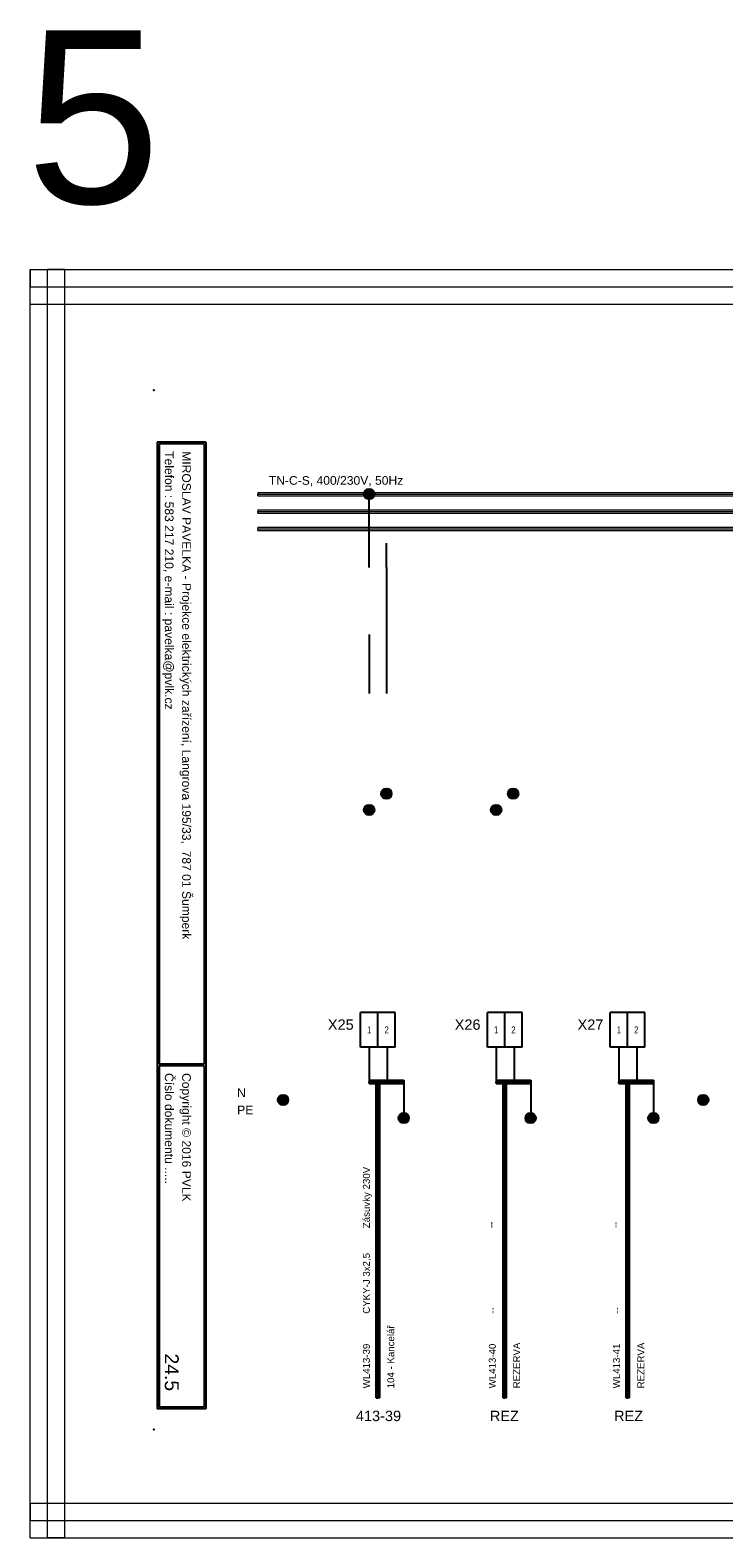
# Model space of a CAD drawing. Extents: x -1856 to 5084, y -4939 to -4246.
# Tile 10 of 24: x 1506 to 1707, y -4939 to -4504. Entities that reach past the tile are written whole.
import ezdxf
from ezdxf.enums import TextEntityAlignment as Align

# ---------------------------------------------------------------- set-up
doc = ezdxf.new("R2010")
doc.units = 0
doc.header["$MEASUREMENT"] = 0
for name, color, linetype in [('1-KRESBA', 7, 'Continuous'), ('__10-Popisy', 220, 'Continuous'), ('__Bílá', 7, 'Continuous'), ('__Oranžová', 30, 'Continuous'), ('__Rudá 010', 10, 'Continuous'), ('__Vínová 220', 220, 'Continuous'), ('__Zelená', 3, 'Continuous')]:
    doc.layers.add(name, color=color, linetype=linetype)
doc.styles.add('Arial', font='arial.ttf')
doc.styles.add('GENERATED_STYLE_1', font='arial.ttf')

# ---------------------------------------------------------------- blocks, each defined once
blk = doc.blocks.new('L0001A02')
at = {"linetype": 'Continuous'}
h = blk.add_hatch(color=256, dxfattribs=at)
edge = h.paths.add_edge_path()
edge.add_arc((0, 0), 1.5, 0, 360)
blk.add_circle((0, 0), 1.5)

msp = doc.modelspace()

# ---------------------------------------------------------------- linework, layer by layer
for p, q in [((1606.67, -4787.73), (1601.67, -4787.73)), ((1601.67, -4797.73), (1601.67, -4787.73)), ((1606.67, -4797.73), (1606.67, -4787.73)), ((1611.67, -4787.73), (1606.67, -4787.73)), ((1606.67, -4797.73), (1606.67, -4787.73)), ((1611.67, -4797.73), (1611.67, -4787.73)), ((1643.29, -4787.73), (1638.29, -4787.73)), ((1638.29, -4797.73), (1638.29, -4787.73)), ((1643.29, -4797.73), (1643.29, -4787.73)), ((1648.29, -4787.73), (1643.29, -4787.73)), ((1643.29, -4797.73), (1643.29, -4787.73)), ((1648.29, -4797.73), (1648.29, -4787.73)), ((1678.77, -4787.73), (1673.77, -4787.73)), ((1673.77, -4797.73), (1673.77, -4787.73)), ((1678.77, -4797.73), (1678.77, -4787.73)), ((1683.77, -4787.73), (1678.77, -4787.73)), ((1678.77, -4797.73), (1678.77, -4787.73)), ((1683.77, -4797.73), (1683.77, -4787.73)), ((1606.67, -4797.73), (1601.67, -4797.73)), ((1611.67, -4797.73), (1606.67, -4797.73)), ((1643.29, -4797.73), (1638.29, -4797.73)), ((1648.29, -4797.73), (1643.29, -4797.73)), ((1678.77, -4797.73), (1673.77, -4797.73)), ((1683.77, -4797.73), (1678.77, -4797.73))]:
    msp.add_line(p, q)
at = {"layer": '1-KRESBA'}
for p, q in [((1604.17, -4659.3), (1604.17, -4638.23)), ((1609.17, -4659.3), (1609.17, -4652.27)), ((1609.17, -4659.3), (1609.17, -4695.66)), ((1604.17, -4678.65), (1604.17, -4695.66)), ((1604.17, -4797.73), (1604.17, -4807.73)), ((1609.36, -4797.73), (1609.36, -4807.73)), ((1640.79, -4797.73), (1640.79, -4807.73)), ((1645.99, -4797.73), (1645.99, -4807.73)), ((1676.27, -4797.73), (1676.27, -4807.73)), ((1681.47, -4797.73), (1681.47, -4807.73)), ((1604.17, -4807.23), (1604.17, -4807.73)), ((1604.17, -4807.23), (1614.17, -4807.23)), ((1604.17, -4808.23), (1604.17, -4807.73)), ((1604.17, -4807.73), (1614.17, -4807.73)), ((1604.17, -4808.23), (1614.17, -4808.23)), ((1606.2, -4898.94), (1606.2, -4807.52)), ((1606.2, -4807.52), (1606.7, -4807.52)), ((1606.7, -4898.94), (1606.7, -4807.52)), ((1607.2, -4807.52), (1606.7, -4807.52)), ((1607.2, -4898.94), (1607.2, -4807.52)), ((1614.16, -4807.73), (1614.16, -4817.73)), ((1614.17, -4807.23), (1614.17, -4807.73)), ((1614.17, -4808.23), (1614.17, -4807.73)), ((1640.79, -4807.23), (1640.79, -4807.73)), ((1640.79, -4807.23), (1650.79, -4807.23)), ((1640.79, -4808.23), (1640.79, -4807.73)), ((1640.79, -4807.73), (1650.79, -4807.73)), ((1640.79, -4808.23), (1650.79, -4808.23)), ((1642.82, -4898.94), (1642.82, -4807.52)), ((1642.82, -4807.52), (1643.32, -4807.52)), ((1643.32, -4898.94), (1643.32, -4807.52)), ((1643.82, -4807.52), (1643.32, -4807.52)), ((1643.82, -4898.94), (1643.82, -4807.52)), ((1650.78, -4807.73), (1650.78, -4817.73)), ((1650.79, -4807.23), (1650.79, -4807.73)), ((1650.79, -4808.23), (1650.79, -4807.73)), ((1676.27, -4807.23), (1676.27, -4807.73)), ((1676.27, -4807.23), (1686.27, -4807.23)), ((1676.27, -4808.23), (1676.27, -4807.73)), ((1676.27, -4807.73), (1686.27, -4807.73)), ((1676.27, -4808.23), (1686.27, -4808.23)), ((1678.3, -4898.94), (1678.3, -4807.52)), ((1678.3, -4807.52), (1678.8, -4807.52)), ((1678.8, -4898.94), (1678.8, -4807.52)), ((1679.3, -4807.52), (1678.8, -4807.52)), ((1679.3, -4898.94), (1679.3, -4807.52)), ((1686.26, -4807.73), (1686.26, -4817.73)), ((1686.27, -4807.23), (1686.27, -4807.73)), ((1686.27, -4808.23), (1686.27, -4807.73)), ((1606.2, -4898.94), (1606.7, -4898.94)), ((1607.2, -4898.94), (1606.7, -4898.94)), ((1642.82, -4898.94), (1643.32, -4898.94)), ((1643.82, -4898.94), (1643.32, -4898.94)), ((1678.3, -4898.94), (1678.8, -4898.94)), ((1679.3, -4898.94), (1678.8, -4898.94))]:
    msp.add_line(p, q, dxfattribs=at)
at = {"layer": '__Bílá'}
for p, q in [((1556.95, -4623.12), (1542.95, -4623.12)), ((1542.95, -4623.12), (1542.95, -4902.12)), ((1556.45, -4623.62), (1543.45, -4623.62)), ((1543.45, -4623.62), (1543.45, -4802.62)), ((1556.45, -4623.62), (1556.45, -4802.62)), ((1556.95, -4623.12), (1556.95, -4902.12)), ((1556.45, -4802.62), (1543.45, -4802.62)), ((1556.45, -4803.12), (1543.45, -4803.12)), ((1543.45, -4803.12), (1543.45, -4901.62)), ((1556.45, -4803.12), (1556.45, -4901.62)), ((1556.95, -4902.12), (1542.95, -4902.12)), ((1556.45, -4901.62), (1543.45, -4901.62))]:
    msp.add_line(p, q, dxfattribs=at)
for p in [(1541.95, -4608.12), (1541.95, -4908.12)]:
    msp.add_point(p, dxfattribs=at)
at = {"layer": '__Oranžová', "lineweight": 0}
for p, q in [((1571.95, -4637.62), (1571.95, -4638.12)), ((1571.95, -4637.62), (1926.95, -4637.62)), ((1571.95, -4638.62), (1571.95, -4638.12)), ((1571.95, -4638.12), (1926.95, -4638.12)), ((1571.95, -4638.62), (1926.95, -4638.62)), ((1571.95, -4642.62), (1571.95, -4643.12)), ((1571.95, -4642.62), (1926.95, -4642.62)), ((1571.95, -4643.62), (1571.95, -4643.12)), ((1571.95, -4643.12), (1926.95, -4643.12)), ((1571.95, -4643.62), (1926.95, -4643.62)), ((1571.95, -4647.62), (1571.95, -4648.12)), ((1571.95, -4647.62), (1926.95, -4647.62)), ((1571.95, -4648.62), (1571.95, -4648.12)), ((1571.95, -4648.12), (1926.95, -4648.12)), ((1571.95, -4648.62), (1926.95, -4648.62))]:
    msp.add_line(p, q, dxfattribs=at)
at = {"layer": '__Vínová 220', "lineweight": 0}
for p, q in [((1506.24, -4573.3), (1506.24, -4578.3)), ((1506.24, -4573.3), (2002.64, -4573.3)), ((1506.24, -4939.38), (1506.24, -4573.3)), ((1506.24, -4573.3), (1511.24, -4573.3)), ((1511.24, -4939.38), (1511.24, -4573.3)), ((1516.24, -4573.3), (1511.24, -4573.3)), ((1516.24, -4939.38), (1516.24, -4573.3)), ((1506.24, -4583.3), (1506.24, -4578.3)), ((1506.24, -4578.3), (2002.64, -4578.3)), ((1506.24, -4583.3), (2002.64, -4583.3)), ((1506.24, -4929.38), (1506.24, -4934.38)), ((1506.24, -4929.38), (2002.64, -4929.38)), ((1506.24, -4939.38), (1506.24, -4934.38)), ((1506.24, -4934.38), (2002.64, -4934.38)), ((1506.24, -4939.38), (2002.64, -4939.38)), ((1506.24, -4939.38), (1511.24, -4939.38)), ((1516.24, -4939.38), (1511.24, -4939.38))]:
    msp.add_line(p, q, dxfattribs=at)

# ---------------------------------------------------------------- block references
at = {"layer": '1-KRESBA'}
for p in [(1604.14, -4638.1), (1609.12, -4724.57), (1645.71, -4724.57), (1604.14, -4729.28), (1640.81, -4729.28), (1579.28, -4812.96), (1700.6, -4812.96), (1614.13, -4818.22), (1650.75, -4818.22), (1686.21, -4818.22)]:
    msp.add_blockref('L0001A02', p, dxfattribs=at)

# ---------------------------------------------------------------- texts
at = {"style": 'Arial'}
for tag, p in [('X25', (1599.67, -4792.73)), ('X26', (1636.29, -4792.73)), ('X27', (1671.77, -4792.73))]:
    msp.add_attdef(tag, text='X', height=3, dxfattribs=at).set_placement(p, align=Align.RIGHT)
at = {"style": 'Arial', "width": 0.8}
for tag, p in [('1', (1604.17, -4792.73)), ('2', (1609.17, -4792.73)), ('1', (1640.79, -4792.73)), ('2', (1645.79, -4792.73)), ('1', (1676.27, -4792.73)), ('2', (1681.27, -4792.73))]:
    msp.add_attdef(tag, text='1', height=2, dxfattribs=at).set_placement(p, align=Align.MIDDLE)
at = {"layer": '__10-Popisy', "style": 'Arial'}
msp.add_text('5', height=50, dxfattribs=at).set_placement((1505.06, -4554.18))
at = {"layer": '__Bílá', "style": 'Arial'}
for s, p in [('Telefon : 583 217 210, e-mail : pavelka@pvlk.cz', (1545.14, -4625.71)), ('MIROSLAV PAVELKA - Projekce elektrických zařízení, Langrova 195/33,  787 01 Šumperk', (1550.14, -4625.71)), ('Číslo dokumentu .....', (1545.14, -4805.21)), ('Copyright © 2016 PVLK', (1550.14, -4805.21))]:
    msp.add_text(s, height=2.5, rotation=270, dxfattribs=at).set_placement(p)
at = {"layer": '__Oranžová', "lineweight": 0, "style": 'Arial'}
msp.add_text('TN-C-S, 400/230V, 50Hz', height=2.5, dxfattribs=at).set_placement((1575.16, -4635.4))
at = {"layer": '__Rudá 010', "style": 'Arial'}
for s, p in [('Zásuvky 230V', (1604.33, -4849.99)), ('--', (1640.32, -4849.99)), ('--', (1676.18, -4849.99)), ('CYKY-J 3x2,5', (1604.33, -4874.69)), ('--', (1640.69, -4874.69)), ('--', (1676.55, -4874.69)), ('WL413-39', (1604.33, -4896.22)), ('WL413-40', (1640.69, -4896.22)), ('WL413-41', (1676.55, -4896.22))]:
    msp.add_text(s, height=2, rotation=90, dxfattribs=at).set_placement(p)
at = {"layer": '__Rudá 010', "style": 'GENERATED_STYLE_1'}
for s, p in [('413-39', (1606.83, -4905.68)), ('REZ', (1643.19, -4905.68)), ('REZ', (1679.05, -4905.68))]:
    msp.add_text(s, height=3, dxfattribs=at).set_placement(p, align=Align.CENTER)
at = {"layer": '__Rudá 010', "char_height": 2, "width": 62.8406, "attachment_point": 1, "rotation": 90, "style": 'Arial'}
for s, insert in [('104 - Kancelář', (1609.36, -4896.22)), ('REZERVA\\P', (1645.72, -4896.22)), ('REZERVA\\P', (1681.58, -4896.22))]:
    msp.add_mtext(s, dxfattribs=dict(at, insert=insert))
at = {"layer": '__Vínová 220', "style": 'Arial'}
msp.add_attdef('24.5', text='F.1.201', height=4, rotation=270, dxfattribs=at).set_placement((1545.14, -4897.03), align=Align.RIGHT)
at = {"layer": '__Zelená', "color": 4, "linetype": 'Continuous', "style": 'Arial'}
msp.add_text('N', height=2.5, dxfattribs=at).set_placement((1566.02, -4812.17))
at = {"layer": '__Zelená', "linetype": 'Continuous', "style": 'Arial'}
msp.add_text('PE', height=2.5, dxfattribs=at).set_placement((1566.02, -4817.12))

doc.saveas('drawing.dxf')
